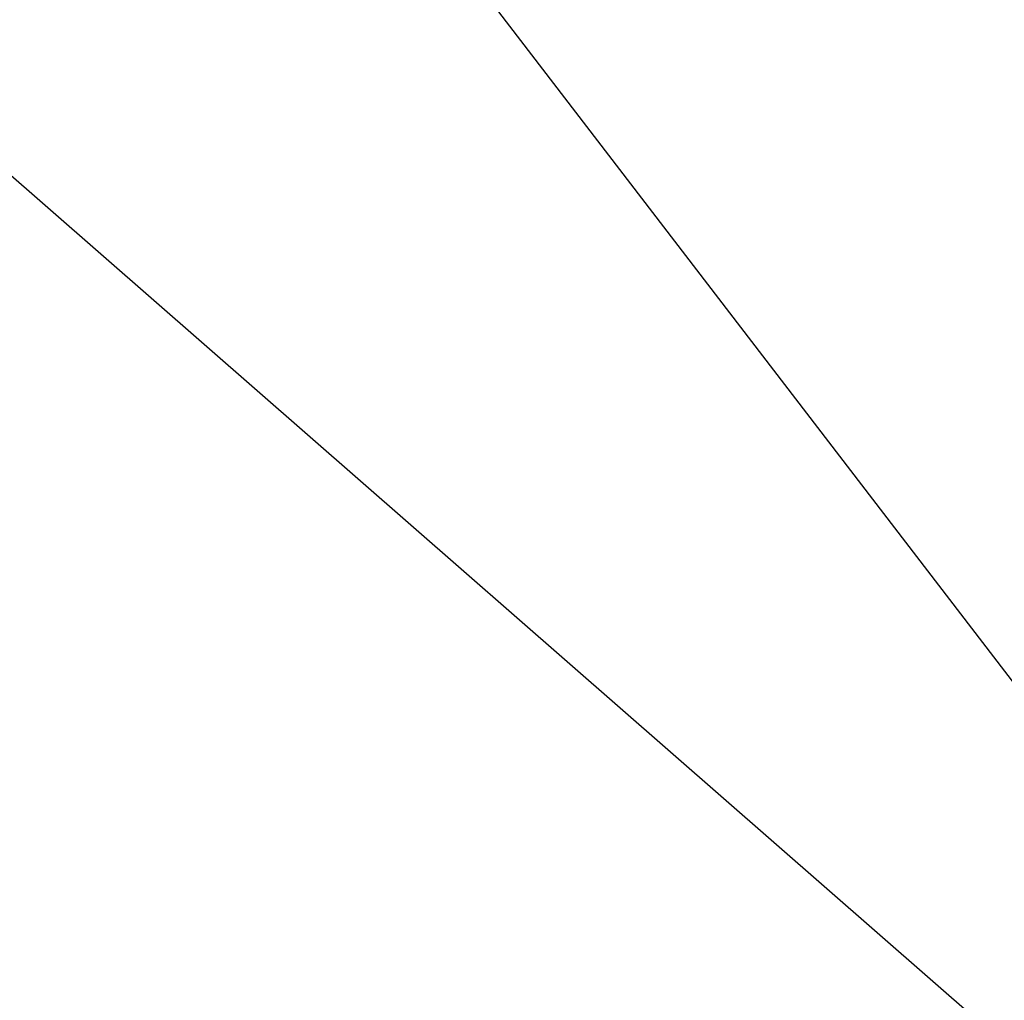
# Model space of a CAD drawing. Extents: x 0 to 457, y -4 to 453.
# Tile 130 of 256: x 129.7518 to 129.7688, y 126.9748 to 126.9917. Entities that reach past the tile are written whole.
import ezdxf

# ---------------------------------------------------------------- set-up
doc = ezdxf.new("R2010")
doc.units = 0
doc.layers.get('0').update_dxf_attribs({"color": 13, "linetype": 'CONTINUOUS'})

# ---------------------------------------------------------------- blocks, each defined once
blk = doc.blocks.new('GROUP_16')
blk.add_line((47.00575104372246, 60.93905255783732, 7.581079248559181), (41.32410617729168, 62.05682876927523, 7.581079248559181))
mesh = blk.add_polyface()
corners = [(41.52686694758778, 65.2529816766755, 8.817998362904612), (47.19125319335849, 61.48931024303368, 6.761442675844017), (41.36087032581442, 62.63634836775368, 6.761442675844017), (48.02882815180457, 63.97382084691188, 8.817998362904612)]
mesh.append_faces([[corners[k] for k in face] for face in [(0, 1, 2), (1, 0, 3)]], dxfattribs={"vtx0": -1})
mesh = blk.add_polyface()
corners = [(47.19125319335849, 61.48931024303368, 6.761442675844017), (50.99628142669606, 56.57239428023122, 4.999999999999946), (46.30883686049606, 58.87178602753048, 4.999999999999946), (52.52609527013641, 58.87234236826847, 6.761442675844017)]
mesh.append_faces([[corners[k] for k in face] for face in [(0, 1, 2), (1, 0, 3)]], dxfattribs={"vtx0": -1})
blk = doc.blocks.new('GROUP_7')
blk.add_blockref('GROUP_16', (0, 2.255973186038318e-14, 39.99999999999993))
blk = doc.blocks.new('GROUP_22')
for p, q in [((25.12391932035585, 39.12272723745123, 0.7499999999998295), (29.89865200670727, 37.1449682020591, 0.7499999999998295)), ((25.12391932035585, 39.12272723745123, 2.249999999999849), (29.89865200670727, 37.1449682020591, 2.249999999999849))]:
    blk.add_line(p, q)
blk = doc.blocks.new('GROUP_23')
at = {"xscale": 1.1, "yscale": 1.1, "zscale": 2.5}
blk.add_blockref('GROUP_22', (225.8606825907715, 225.8983943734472, 112.0211498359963), dxfattribs=at)
blk = doc.blocks.new('COMPONENT_9')
at = {"xscale": 0.4000000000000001, "yscale": 0.4000000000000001, "zscale": 0.4000000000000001}
for name, p in [('GROUP_23', (1.364408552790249, 1.012274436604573, 8.228850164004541)), ('GROUP_7', (84.47849190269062, 84.05427293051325, 46.93731009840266))]:
    blk.add_blockref(name, p, dxfattribs=at)
blk = doc.blocks.new('GROUP_2')
at = {"rotation": 150}
blk.add_blockref('COMPONENT_9', (236.5489991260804, 151.9055760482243, 199.9999999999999), dxfattribs=at)

msp = doc.modelspace()

# ---------------------------------------------------------------- block references
msp.add_blockref('GROUP_2', (36.68642431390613, 17.49893804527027, -0.1890352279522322))

doc.saveas('drawing.dxf')
